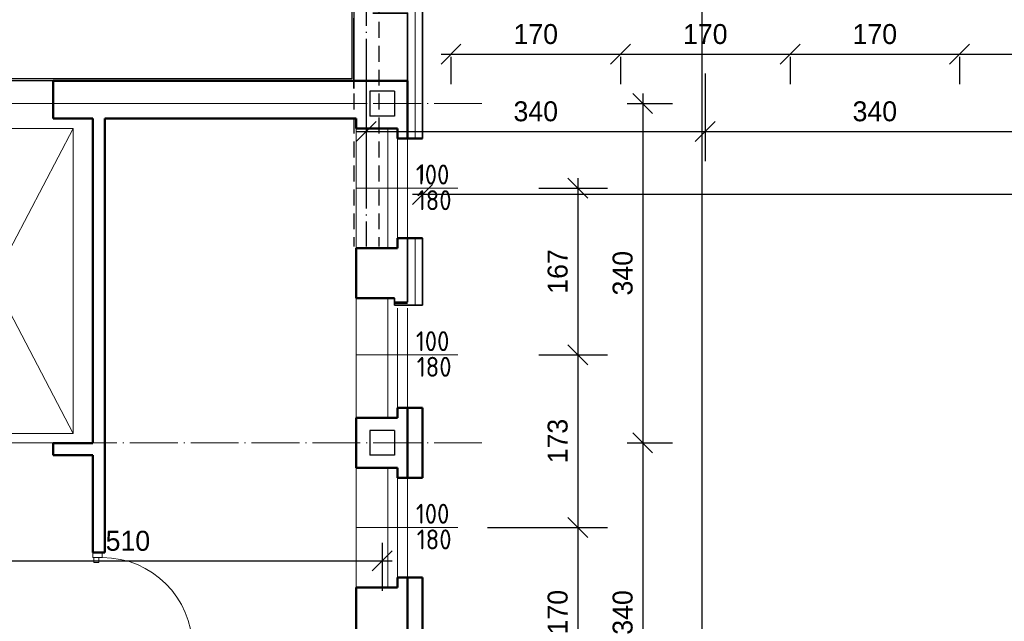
# Model space of a CAD drawing. Header units: millimetres. Extents: x -642 to 14033, y 1994 to 13520.
# Tile 52 of 72: x 5680 to 6667, y 10279 to 10882. Entities that reach past the tile are written whole.
import ezdxf

# ---------------------------------------------------------------- set-up
doc = ezdxf.new("R2010")
doc.units = ezdxf.units.MM
doc.linetypes.add('ACAD_ISO04W100', pattern=[30.5, 24, -3, 0.5, -3])
doc.linetypes.add('KRESKOWA_X2', pattern=[12, 8, -4])
for name, color, linetype, lineweight in [('drzwi', 140, 'Continuous', 13), ('opisy drzwi', 40, 'Continuous', 13), ('sciany', 4, 'Continuous', 35), ('symetria', 7, 'ACAD_ISO04W100', 9), ('słupy', 2, 'Continuous', 30), ('wymiary', 1, 'Continuous', 13), ('ściana', 4, 'Continuous', 50), ('ściany-OCIEPLENIE', 201, 'Continuous', 9)]:
    doc.layers.add(name, color=color, linetype=linetype, lineweight=lineweight)
doc.layers.add('POWIERZCHNIA', color=123, linetype='Continuous', plot=False)
doc.styles.add('ISO', font='isocp.shx')
doc.linetypes.add('BATTING', pattern='A,0.0001,-0.1,[134,ltypeshp.shx,S=0.1,R=0,X=-0.1,Y=0],-0.2,[134,ltypeshp.shx,S=0.1,R=180,X=0.1,Y=0],-0.1', length=0.4001)
doc.dimstyles.new('Jacek2', dxfattribs={"dimscale": 2, "dimtxt": 10, "dimasz": 10, "dimexe": 15, "dimexo": 15, "dimgap": 5, "dimtad": 1, "dimdec": 0, "dimzin": 0, "dimdsep": 46, "dimtxsty": 'Standard', "dimblk": 'OBLIQUE', "dimcen": 0, "dimdle": 5, "dimadec": 1, "dimazin": 0, "dimtfac": 1, "dimtdec": 0, "dimtofl": 0, "dimtmove": 0, "dimatfit": 3, "dimfxl": 1, "dimtolj": 1, "dimtzin": 0, "dimarcsym": 0})

# ---------------------------------------------------------------- blocks, each defined once
blk = doc.blocks.new('_OBLIQUE')
at = {"color": 0, "linetype": 'ByBlock'}
blk.add_line((-0.5, -0.5), (0.5, 0.5), dxfattribs=at)
blk = doc.blocks.new('*D79')
at = {"layer": 'Defpoints', "color": 0, "transparency": 16777216}
for p in [(6367.13, 10857.52), (6027.13, 10846.54), (6367.13, 10769.6)]:
    blk.add_point(p, dxfattribs=at)
at = {"layer": 'wymiary', "color": 0, "lineweight": -2, "transparency": 16777216}
for p, q in [((6367.13, 10827.52), (6367.13, 10739.6)), ((6027.13, 10816.54), (6027.13, 10739.6)), ((6017.13, 10769.6), (6377.13, 10769.6))]:
    blk.add_line(p, q, dxfattribs=at)
at = {"layer": 'wymiary', "color": 0, "lineweight": -2, "transparency": 16777216, "xscale": 20, "yscale": 20, "zscale": 20, "rotation": 180}
blk.add_blockref('_OBLIQUE', (6027.13, 10769.6), dxfattribs=at)
at = {"layer": 'wymiary', "color": 0, "lineweight": -2, "transparency": 16777216, "xscale": 20, "yscale": 20, "zscale": 20}
blk.add_blockref('_OBLIQUE', (6367.13, 10769.6), dxfattribs=at)
at = {"layer": 'wymiary', "color": 0, "transparency": 16777216, "insert": (6197.13, 10789.6), "char_height": 20, "attachment_point": 5}
blk.add_mtext('\\A1;340', dxfattribs=at)
blk = doc.blocks.new('*D80')
at = {"layer": 'Defpoints', "color": 0, "transparency": 16777216}
for p in [(6367.13, 10857.52), (6707.13, 10853.81), (6707.13, 10769.6)]:
    blk.add_point(p, dxfattribs=at)
at = {"layer": 'wymiary', "color": 0, "lineweight": -2, "transparency": 16777216}
for p, q in [((6367.13, 10827.52), (6367.13, 10739.6)), ((6707.13, 10823.81), (6707.13, 10739.6)), ((6357.13, 10769.6), (6717.13, 10769.6))]:
    blk.add_line(p, q, dxfattribs=at)
at = {"layer": 'wymiary', "color": 0, "lineweight": -2, "transparency": 16777216, "xscale": 20, "yscale": 20, "zscale": 20, "rotation": 180}
blk.add_blockref('_OBLIQUE', (6367.13, 10769.6), dxfattribs=at)
at = {"layer": 'wymiary', "color": 0, "lineweight": -2, "transparency": 16777216, "xscale": 20, "yscale": 20, "zscale": 20}
blk.add_blockref('_OBLIQUE', (6707.13, 10769.6), dxfattribs=at)
at = {"layer": 'wymiary', "color": 0, "transparency": 16777216, "insert": (6537.13, 10789.6), "char_height": 20, "attachment_point": 5}
blk.add_mtext('\\A1;340', dxfattribs=at)
blk = doc.blocks.new('*D118')
at = {"layer": 'Defpoints', "color": 0, "transparency": 16777216}
for p in [(6112.13, 10874.33), (6282.13, 10874.33), (6282.13, 10847.03)]:
    blk.add_point(p, dxfattribs=at)
at = {"layer": 'wymiary', "color": 0, "lineweight": -2, "transparency": 16777216}
for p, q in [((6102.13, 10847.03), (6292.13, 10847.03)), ((6112.13, 10844.33), (6112.13, 10817.03)), ((6282.13, 10844.33), (6282.13, 10817.03))]:
    blk.add_line(p, q, dxfattribs=at)
at = {"layer": 'wymiary', "color": 0, "lineweight": -2, "transparency": 16777216, "xscale": 20, "yscale": 20, "zscale": 20, "rotation": 180}
blk.add_blockref('_OBLIQUE', (6112.13, 10847.03), dxfattribs=at)
at = {"layer": 'wymiary', "color": 0, "lineweight": -2, "transparency": 16777216, "xscale": 20, "yscale": 20, "zscale": 20}
blk.add_blockref('_OBLIQUE', (6282.13, 10847.03), dxfattribs=at)
at = {"layer": 'wymiary', "color": 0, "transparency": 16777216, "insert": (6197.13, 10867.03), "char_height": 20, "attachment_point": 5}
blk.add_mtext('\\A1;170', dxfattribs=at)
blk = doc.blocks.new('*D119')
at = {"layer": 'Defpoints', "color": 0, "transparency": 16777216}
for p in [(6282.13, 10874.33), (6452.13, 10874.33), (6452.13, 10847.03)]:
    blk.add_point(p, dxfattribs=at)
at = {"layer": 'wymiary', "color": 0, "lineweight": -2, "transparency": 16777216}
for p, q in [((6272.13, 10847.03), (6462.13, 10847.03)), ((6282.13, 10844.33), (6282.13, 10817.03)), ((6452.13, 10844.33), (6452.13, 10817.03))]:
    blk.add_line(p, q, dxfattribs=at)
at = {"layer": 'wymiary', "color": 0, "lineweight": -2, "transparency": 16777216, "xscale": 20, "yscale": 20, "zscale": 20, "rotation": 180}
blk.add_blockref('_OBLIQUE', (6282.13, 10847.03), dxfattribs=at)
at = {"layer": 'wymiary', "color": 0, "lineweight": -2, "transparency": 16777216, "xscale": 20, "yscale": 20, "zscale": 20}
blk.add_blockref('_OBLIQUE', (6452.13, 10847.03), dxfattribs=at)
at = {"layer": 'wymiary', "color": 0, "transparency": 16777216, "insert": (6367.13, 10867.03), "char_height": 20, "attachment_point": 5}
blk.add_mtext('\\A1;170', dxfattribs=at)
blk = doc.blocks.new('*D120')
at = {"layer": 'Defpoints', "color": 0, "transparency": 16777216}
for p in [(6452.13, 10874.33), (6622.13, 10874.33), (6622.13, 10847.03)]:
    blk.add_point(p, dxfattribs=at)
at = {"layer": 'wymiary', "color": 0, "lineweight": -2, "transparency": 16777216}
for p, q in [((6442.13, 10847.03), (6632.13, 10847.03)), ((6452.13, 10844.33), (6452.13, 10817.03)), ((6622.13, 10844.33), (6622.13, 10817.03))]:
    blk.add_line(p, q, dxfattribs=at)
at = {"layer": 'wymiary', "color": 0, "lineweight": -2, "transparency": 16777216, "xscale": 20, "yscale": 20, "zscale": 20, "rotation": 180}
blk.add_blockref('_OBLIQUE', (6452.13, 10847.03), dxfattribs=at)
at = {"layer": 'wymiary', "color": 0, "lineweight": -2, "transparency": 16777216, "xscale": 20, "yscale": 20, "zscale": 20}
blk.add_blockref('_OBLIQUE', (6622.13, 10847.03), dxfattribs=at)
at = {"layer": 'wymiary', "color": 0, "transparency": 16777216, "insert": (6537.13, 10867.03), "char_height": 20, "attachment_point": 5}
blk.add_mtext('\\A1;170', dxfattribs=at)
blk = doc.blocks.new('*D121')
at = {"layer": 'Defpoints', "color": 0, "transparency": 16777216}
for p in [(6622.13, 10874.33), (6792.13, 10874.33), (6792.13, 10847.03)]:
    blk.add_point(p, dxfattribs=at)
at = {"layer": 'wymiary', "color": 0, "lineweight": -2, "transparency": 16777216}
for p, q in [((6612.13, 10847.03), (6802.13, 10847.03)), ((6622.13, 10844.33), (6622.13, 10817.03)), ((6792.13, 10844.33), (6792.13, 10817.03))]:
    blk.add_line(p, q, dxfattribs=at)
at = {"layer": 'wymiary', "color": 0, "lineweight": -2, "transparency": 16777216, "xscale": 20, "yscale": 20, "zscale": 20, "rotation": 180}
blk.add_blockref('_OBLIQUE', (6622.13, 10847.03), dxfattribs=at)
at = {"layer": 'wymiary', "color": 0, "lineweight": -2, "transparency": 16777216, "xscale": 20, "yscale": 20, "zscale": 20}
blk.add_blockref('_OBLIQUE', (6792.13, 10847.03), dxfattribs=at)
at = {"layer": 'wymiary', "color": 0, "transparency": 16777216, "insert": (6707.13, 10867.03), "char_height": 20, "attachment_point": 5}
blk.add_mtext('\\A1;170', dxfattribs=at)
blk = doc.blocks.new('*D296')
at = {"layer": 'Defpoints', "color": 0, "transparency": 16777216}
for p in [(5533.13, 10387.19), (6043.13, 10387.19), (6043.13, 10339.1)]:
    blk.add_point(p, dxfattribs=at)
at = {"layer": 'wymiary', "color": 0, "lineweight": -2, "transparency": 16777216}
for p, q in [((5533.13, 10357.19), (5533.13, 10309.1)), ((6043.13, 10357.19), (6043.13, 10309.1)), ((5523.13, 10339.1), (6053.13, 10339.1))]:
    blk.add_line(p, q, dxfattribs=at)
at = {"layer": 'wymiary', "color": 0, "lineweight": -2, "transparency": 16777216, "xscale": 20, "yscale": 20, "zscale": 20, "rotation": 180}
blk.add_blockref('_OBLIQUE', (5533.13, 10339.1), dxfattribs=at)
at = {"layer": 'wymiary', "color": 0, "lineweight": -2, "transparency": 16777216, "xscale": 20, "yscale": 20, "zscale": 20}
blk.add_blockref('_OBLIQUE', (6043.13, 10339.1), dxfattribs=at)
at = {"layer": 'wymiary', "color": 0, "transparency": 16777216, "insert": (5788.13, 10359.1), "char_height": 20, "attachment_point": 5}
blk.add_mtext('\\A1;510', dxfattribs=at)
blk = doc.blocks.new('*D408')
at = {"layer": 'Defpoints', "color": 0, "transparency": 16777216}
for p in [(6083.63, 10706.3), (6083.63, 10690.24), (12183.13, 10690.24)]:
    blk.add_point(p, dxfattribs=at)
at = {"layer": 'wymiary', "color": 0, "lineweight": -2, "transparency": 16777216}
for p, q in [((6083.63, 10720.24), (6083.63, 10736.3)), ((12183.13, 10720.24), (12183.13, 10736.3)), ((12193.13, 10706.3), (6073.63, 10706.3))]:
    blk.add_line(p, q, dxfattribs=at)
at = {"layer": 'wymiary', "color": 0, "lineweight": -2, "transparency": 16777216, "xscale": 20, "yscale": 20, "zscale": 20, "rotation": 180}
blk.add_blockref('_OBLIQUE', (6083.63, 10706.3), dxfattribs=at)
at = {"layer": 'wymiary', "color": 0, "lineweight": -2, "transparency": 16777216, "xscale": 20, "yscale": 20, "zscale": 20}
blk.add_blockref('_OBLIQUE', (12183.13, 10706.3), dxfattribs=at)
at = {"layer": 'wymiary', "color": 0, "transparency": 16777216, "insert": (9133.38, 10726.3), "char_height": 20, "attachment_point": 5}
blk.add_mtext('\\A1;6100', dxfattribs=at)
blk = doc.blocks.new('*D507')
at = {"layer": 'Defpoints', "color": 0, "transparency": 16777216}
for p in [(6170.13, 10712.69), (6170.13, 10545.69), (6239.18, 10545.69)]:
    blk.add_point(p, dxfattribs=at)
at = {"layer": 'wymiary', "color": 0, "lineweight": -2, "transparency": 16777216}
for p, q in [((6239.18, 10722.69), (6239.18, 10535.69)), ((6200.13, 10712.69), (6269.18, 10712.69)), ((6200.13, 10545.69), (6269.18, 10545.69))]:
    blk.add_line(p, q, dxfattribs=at)
at = {"layer": 'wymiary', "color": 0, "lineweight": -2, "transparency": 16777216, "xscale": 20, "yscale": 20, "zscale": 20}
for p, rotation in [((6239.18, 10712.69), 90), ((6239.18, 10545.69), 270)]:
    blk.add_blockref('_OBLIQUE', p, dxfattribs=dict(at, rotation=rotation))
at = {"layer": 'wymiary', "color": 0, "transparency": 16777216, "insert": (6219.18, 10629.19), "char_height": 20, "attachment_point": 5, "rotation": 90}
blk.add_mtext('\\A1;167', dxfattribs=at)
blk = doc.blocks.new('*D508')
at = {"layer": 'Defpoints', "color": 0, "transparency": 16777216}
for p in [(6170.13, 10545.69), (6118.89, 10372.69), (6239.18, 10372.69)]:
    blk.add_point(p, dxfattribs=at)
at = {"layer": 'wymiary', "color": 0, "lineweight": -2, "transparency": 16777216}
for p, q in [((6239.18, 10555.69), (6239.18, 10362.69)), ((6200.13, 10545.69), (6269.18, 10545.69)), ((6148.89, 10372.69), (6269.18, 10372.69))]:
    blk.add_line(p, q, dxfattribs=at)
at = {"layer": 'wymiary', "color": 0, "lineweight": -2, "transparency": 16777216, "xscale": 20, "yscale": 20, "zscale": 20}
for p, rotation in [((6239.18, 10545.69), 90), ((6239.18, 10372.69), 270)]:
    blk.add_blockref('_OBLIQUE', p, dxfattribs=dict(at, rotation=rotation))
at = {"layer": 'wymiary', "color": 0, "transparency": 16777216, "insert": (6219.18, 10459.19), "char_height": 20, "attachment_point": 5, "rotation": 90}
blk.add_mtext('\\A1;173', dxfattribs=at)
blk = doc.blocks.new('*D509')
at = {"layer": 'Defpoints', "color": 0, "transparency": 16777216}
for p in [(6118.89, 10372.69), (6118.89, 10202.69), (6239.18, 10202.69)]:
    blk.add_point(p, dxfattribs=at)
at = {"layer": 'wymiary', "color": 0, "lineweight": -2, "transparency": 16777216}
for p, q in [((6239.18, 10382.69), (6239.18, 10192.69)), ((6148.89, 10372.69), (6269.18, 10372.69)), ((6148.89, 10202.69), (6269.18, 10202.69))]:
    blk.add_line(p, q, dxfattribs=at)
at = {"layer": 'wymiary', "color": 0, "lineweight": -2, "transparency": 16777216, "xscale": 20, "yscale": 20, "zscale": 20}
for p, rotation in [((6239.18, 10372.69), 90), ((6239.18, 10202.69), 270)]:
    blk.add_blockref('_OBLIQUE', p, dxfattribs=dict(at, rotation=rotation))
at = {"layer": 'wymiary', "color": 0, "transparency": 16777216, "insert": (6219.18, 10287.69), "char_height": 20, "attachment_point": 5, "rotation": 90}
blk.add_mtext('\\A1;170', dxfattribs=at)
blk = doc.blocks.new('*D532')
at = {"layer": 'Defpoints', "color": 0, "transparency": 16777216}
for p in [(6258.68, 10797.44), (6258.68, 10457.44), (6304.35, 10457.44)]:
    blk.add_point(p, dxfattribs=at)
at = {"layer": 'wymiary', "color": 0, "lineweight": -2, "transparency": 16777216}
for p, q in [((6304.35, 10807.44), (6304.35, 10447.44)), ((6288.68, 10797.44), (6334.35, 10797.44)), ((6288.68, 10457.44), (6334.35, 10457.44))]:
    blk.add_line(p, q, dxfattribs=at)
at = {"layer": 'wymiary', "color": 0, "lineweight": -2, "transparency": 16777216, "xscale": 20, "yscale": 20, "zscale": 20}
for p, rotation in [((6304.35, 10797.44), 90), ((6304.35, 10457.44), 270)]:
    blk.add_blockref('_OBLIQUE', p, dxfattribs=dict(at, rotation=rotation))
at = {"layer": 'wymiary', "color": 0, "transparency": 16777216, "insert": (6284.35, 10627.44), "char_height": 20, "attachment_point": 5, "rotation": 90}
blk.add_mtext('\\A1;340', dxfattribs=at)
blk = doc.blocks.new('*D533')
at = {"layer": 'Defpoints', "color": 0, "transparency": 16777216}
for p in [(6258.68, 10457.44), (6258.68, 10117.44), (6304.35, 10117.44)]:
    blk.add_point(p, dxfattribs=at)
at = {"layer": 'wymiary', "color": 0, "lineweight": -2, "transparency": 16777216}
for p, q in [((6304.35, 10467.44), (6304.35, 10107.44)), ((6288.68, 10457.44), (6334.35, 10457.44)), ((6288.68, 10117.44), (6334.35, 10117.44))]:
    blk.add_line(p, q, dxfattribs=at)
at = {"layer": 'wymiary', "color": 0, "lineweight": -2, "transparency": 16777216, "xscale": 20, "yscale": 20, "zscale": 20}
for p, rotation in [((6304.35, 10457.44), 90), ((6304.35, 10117.44), 270)]:
    blk.add_blockref('_OBLIQUE', p, dxfattribs=dict(at, rotation=rotation))
at = {"layer": 'wymiary', "color": 0, "transparency": 16777216, "insert": (6284.35, 10287.44), "char_height": 20, "attachment_point": 5, "rotation": 90}
blk.add_mtext('\\A1;340', dxfattribs=at)
blk = doc.blocks.new('*D543')
at = {"layer": 'Defpoints', "color": 0, "transparency": 16777216}
for p in [(6364.06, 11206.94), (6401.06, 11206.94), (6401.06, 6758.44)]:
    blk.add_point(p, dxfattribs=at)
at = {"layer": 'wymiary', "color": 0, "lineweight": -2, "transparency": 16777216}
for p, q in [((6364.06, 6748.44), (6364.06, 11216.94)), ((6371.06, 11206.94), (6334.06, 11206.94)), ((6371.06, 6758.44), (6334.06, 6758.44))]:
    blk.add_line(p, q, dxfattribs=at)
at = {"layer": 'wymiary', "color": 0, "lineweight": -2, "transparency": 16777216, "xscale": 20, "yscale": 20, "zscale": 20}
for p, rotation in [((6364.06, 11206.94), 90), ((6364.06, 6758.44), 270)]:
    blk.add_blockref('_OBLIQUE', p, dxfattribs=dict(at, rotation=rotation))
at = {"layer": 'wymiary', "color": 0, "transparency": 16777216, "insert": (6344.06, 8982.69), "char_height": 20, "attachment_point": 5, "rotation": 90}
blk.add_mtext('\\A1;4449', dxfattribs=at)

msp = doc.modelspace()

# ---------------------------------------------------------------- linework, layer by layer
at = {"linetype": 'KRESKOWA_X2', "ltscale": 2}
for p, q in [((6014.63, 12631.44), (6014.63, 10654.07)), ((6039.63, 12631.44), (6039.63, 10654.07))]:
    msp.add_line(p, q, dxfattribs=at)
at = {"linetype": 'ACAD_ISO04W100', "ltscale": 2}
msp.add_line((6027.13, 12631.44), (6027.13, 10654.07), dxfattribs=at)
at = {"layer": 'drzwi'}
for points in [[(5753.08, 10342.44, 0), (5753.08, 10347.44, 0), (5762.25, 10347.44, 0), (5762.25, 10342.44, 0), (5753.08, 10342.44, 0)], [(5754.08, 10342.44, 0), (5754.08, 10337.44, 0), (5759.08, 10337.44, 0), (5759.08, 10342.44, 0), (5754.08, 10342.44, 0)]]:
    msp.add_polyline3d(points, dxfattribs=at)
msp.add_arc((5762.65, 10252.44), 90, 0, 90, dxfattribs=at)
at = {"layer": 'opisy drzwi'}
for p, q in [((5573.13, 10772.44), (5733.13, 10772.44)), ((5733.13, 10466.94), (5573.13, 10772.44)), ((5733.13, 10772.44), (5573.13, 10466.94)), ((5733.13, 10466.94), (5733.13, 10772.44)), ((6017.13, 10772.44), (6017.13, 10652.44)), ((6048.63, 10772.44), (6048.63, 10652.44)), ((6058.63, 10762.44), (6058.63, 10662.44)), ((6068.63, 10762.44), (6068.63, 10662.44)), ((6017.13, 10712.69), (6118.89, 10712.69)), ((6017.13, 10602.44), (6017.13, 10482.44)), ((6048.63, 10602.44), (6048.63, 10482.44)), ((6058.63, 10592.44), (6058.63, 10492.44)), ((6068.63, 10592.44), (6068.63, 10492.44)), ((6017.13, 10545.69), (6118.89, 10545.69)), ((5733.13, 10466.94), (5573.13, 10466.94)), ((6017.13, 10432.44), (6017.13, 10312.44)), ((6048.63, 10432.44), (6048.63, 10312.44)), ((6058.63, 10422.44), (6058.63, 10322.44)), ((6068.63, 10422.44), (6068.63, 10322.44)), ((6017.13, 10372.69), (6118.89, 10372.69))]:
    msp.add_line(p, q, dxfattribs=at)
at = {"layer": 'POWIERZCHNIA'}
for points in [[(4689.13, 11234.94), (6014.63, 11234.94), (6014.63, 10820.44), (4689.13, 10820.44)], [(4691.13, 11232.94), (6012.63, 11232.94), (6012.63, 10822.44), (4691.13, 10822.44)]]:
    msp.add_lwpolyline(points, close=True, dxfattribs=at)
at = {"layer": 'sciany'}
for p, q in [((6014.63, 10849.88), (6014.63, 10882.94)), ((6014.63, 10882.94), (6014.63, 10812.44)), ((6014.63, 10849.88), (6014.63, 10882.94)), ((6014.63, 10882.94), (6014.63, 10812.44)), ((6017.13, 10602.44), (6055.63, 10602.44)), ((6055.63, 10602.44), (6055.63, 10598.44)), ((6055.63, 10595.44), (6055.63, 10598.44)), ((6055.63, 10598.44), (6068.63, 10598.44)), ((6083.63, 10595.44), (6055.63, 10595.44))]:
    msp.add_line(p, q, dxfattribs=at)
for points in [[(6083.63, 10762.44), (6083.63, 10891.5), (6033.63, 10891.5)], [(6068.63, 10762.44), (6068.63, 10888.25), (6033.63, 10888.25)], [(6068.63, 10598.44), (6068.63, 10662.44)], [(6083.63, 10595.44), (6083.63, 10662.44)]]:
    msp.add_lwpolyline(points, dxfattribs=at)
at = {"layer": 'symetria', "linetype": 'ACAD_ISO04W100', "ltscale": 2}
for p, q in [((6143.13, 10797.44), (4138.31, 10797.44)), ((4679.13, 10797.44), (6027.13, 10797.44)), ((6143.13, 10457.44), (4138.31, 10457.44))]:
    msp.add_line(p, q, dxfattribs=at)
at = {"layer": 'słupy'}
for p, q in [((6030.63, 10809.94), (6030.63, 10784.94)), ((6055.63, 10809.94), (6030.63, 10809.94)), ((6055.63, 10809.94), (6030.63, 10809.94)), ((6030.63, 10809.94), (6030.63, 10784.94)), ((6055.63, 10809.94), (6030.63, 10809.94)), ((6030.63, 10809.94), (6030.63, 10784.94)), ((6055.63, 10809.94), (6055.63, 10784.94)), ((6055.63, 10809.94), (6055.63, 10784.94)), ((6055.63, 10809.94), (6055.63, 10784.94)), ((6055.63, 10784.94), (6030.63, 10784.94)), ((6055.63, 10784.94), (6030.63, 10784.94)), ((6055.63, 10784.94), (6030.63, 10784.94)), ((6030.63, 10469.94), (6030.63, 10444.94)), ((6055.63, 10469.94), (6030.63, 10469.94)), ((6055.63, 10469.94), (6030.63, 10469.94)), ((6030.63, 10469.94), (6030.63, 10444.94)), ((6055.63, 10469.94), (6030.63, 10469.94)), ((6030.63, 10469.94), (6030.63, 10444.94)), ((6055.63, 10469.94), (6055.63, 10444.94)), ((6055.63, 10469.94), (6055.63, 10444.94)), ((6055.63, 10469.94), (6055.63, 10444.94)), ((6055.63, 10444.94), (6030.63, 10444.94)), ((6055.63, 10444.94), (6030.63, 10444.94)), ((6055.63, 10444.94), (6030.63, 10444.94))]:
    msp.add_line(p, q, dxfattribs=at)
at = {"layer": 'ściana'}
for p, q in [((5713.13, 10782.44), (5713.13, 10820.44)), ((6068.63, 10820.44), (5713.13, 10820.44)), ((6068.63, 10762.44), (6068.63, 10820.44)), ((5753.13, 10782.44), (5713.13, 10782.44)), ((5753.13, 10456.94), (5753.13, 10782.44)), ((5765.13, 10347.44), (5765.13, 10782.44)), ((6017.13, 10782.44), (5765.13, 10782.44)), ((6017.13, 10772.44), (6017.13, 10782.44)), ((6058.63, 10772.44), (6017.13, 10772.44)), ((6058.63, 10762.44), (6058.63, 10772.44)), ((6083.63, 10762.44), (6058.63, 10762.44)), ((6083.63, 10662.44), (6058.63, 10662.44)), ((6058.63, 10652.44), (6058.63, 10662.44)), ((6017.13, 10602.44), (6017.13, 10652.44)), ((6058.63, 10652.44), (6017.13, 10652.44)), ((6055.63, 10602.44), (6017.13, 10602.44)), ((6068.63, 10492.44), (6058.63, 10492.44)), ((6058.63, 10482.44), (6058.63, 10492.44)), ((6058.63, 10492.44), (6083.63, 10492.44)), ((6068.63, 10422.44), (6068.63, 10492.44)), ((6083.63, 10422.44), (6083.63, 10492.44)), ((6017.13, 10432.44), (6017.13, 10482.44)), ((6058.63, 10482.44), (6017.13, 10482.44)), ((6017.13, 10469.94), (6017.13, 10482.44)), ((5713.13, 10456.94), (5753.13, 10456.94)), ((5713.13, 10444.94), (5713.13, 10456.94)), ((5753.13, 10444.94), (5713.13, 10444.94)), ((5753.08, 10347.44), (5753.13, 10444.94)), ((6058.63, 10432.44), (6017.13, 10432.44)), ((6058.63, 10422.44), (6058.63, 10432.44)), ((6068.63, 10422.44), (6058.63, 10422.44)), ((6058.63, 10422.44), (6083.63, 10422.44)), ((5765.13, 10347.44), (5753.08, 10347.44)), ((6068.63, 10322.44), (6058.63, 10322.44)), ((6058.63, 10312.44), (6058.63, 10322.44)), ((6058.63, 10322.44), (6083.63, 10322.44)), ((6068.63, 10252.44), (6068.63, 10322.44)), ((6083.63, 10252.44), (6083.63, 10322.44)), ((6017.13, 10262.44), (6017.13, 10312.44)), ((6058.63, 10312.44), (6017.13, 10312.44))]:
    msp.add_line(p, q, dxfattribs=at)
at = {"layer": 'ściany-OCIEPLENIE', "linetype": 'BATTING', "ltscale": 14}
for p, q in [((6076.13, 10762.44), (6076.13, 10891.5)), ((6076.13, 10595.44), (6076.13, 10662.44))]:
    msp.add_line(p, q, dxfattribs=at)
at = {"layer": 'ściany-OCIEPLENIE', "linetype": 'BATTING', "ltscale": 3}
msp.add_line((6055.63, 10596.94), (6068.63, 10596.94), dxfattribs=at)

# ---------------------------------------------------------------- texts
at = {"layer": 'opisy drzwi', "style": 'ISO'}
for s, p in [('100', (6076.89, 10716.35)), ('180', (6077.8, 10690.63)), ('100', (6076.89, 10549.35)), ('180', (6077.8, 10523.63)), ('100', (6076.89, 10376.35)), ('180', (6077.8, 10350.63))]:
    msp.add_text(s, height=20, dxfattribs=at).set_placement(p)

# ---------------------------------------------------------------- dimensions: what is measured, and where the dimension line sits
at = {"layer": 'wymiary'}
for p1, p2, distance, picture, middle in [((6401.0589261, 6758.43860179), (6401.0589261, 11206.93860179), 37, '*D543', (6344.0589261, 8982.68860179)), ((6258.68, 10797.44), (6258.68, 10457.44), 45.67, '*D532', (6284.35, 10627.44)), ((12183.12682415, 10690.23535841), (6083.62682415, 10690.23535841), -16.06529264, '*D408', (9133.37682415, 10726.30065105)), ((6170.13, 10712.69), (6170.13, 10545.69), 69.05, '*D507', (6219.18, 10629.19))]:
    dim = msp.add_aligned_dim(p1=p1, p2=p2, distance=distance, dimstyle='Jacek2', dxfattribs=at)
    dim.commit()
    dim.dimension.update_dxf_attribs({"geometry": picture, "text_midpoint": middle})
for base, p1, p2, picture, middle in [((6282.13, 10847.03), (6112.13, 10874.33), (6282.13, 10874.33), '*D118', (6197.13, 10867.03)), ((6452.13, 10847.03), (6282.13, 10874.33), (6452.13, 10874.33), '*D119', (6367.13, 10867.03)), ((6622.13, 10847.03), (6452.13, 10874.33), (6622.13, 10874.33), '*D120', (6537.13, 10867.03)), ((6792.13, 10847.03), (6622.13, 10874.33), (6792.13, 10874.33), '*D121', (6707.13, 10867.03)), ((6367.13, 10769.6), (6027.13, 10846.54), (6367.13, 10857.52), '*D79', (6197.13, 10789.6)), ((6707.13, 10769.6), (6367.13, 10857.52), (6707.13, 10853.81), '*D80', (6537.13, 10789.6))]:
    dim = msp.add_linear_dim(base=base, p1=p1, p2=p2, dimstyle='Jacek2', dxfattribs=at)
    dim.commit()
    dim.dimension.update_dxf_attribs({"geometry": picture, "text_midpoint": middle})
for base, p1, p2, picture, middle in [((6239.18, 10372.69), (6170.13, 10545.69), (6118.89, 10372.69), '*D508', (6219.18, 10459.19)), ((6304.35, 10117.44), (6258.68, 10457.44), (6258.68, 10117.44), '*D533', (6284.35, 10287.44)), ((6239.18, 10202.69), (6118.89, 10372.69), (6118.89, 10202.69), '*D509', (6219.18, 10287.69))]:
    dim = msp.add_linear_dim(base=base, p1=p1, p2=p2, angle=90, dimstyle='Jacek2', override={"dimtmove": 1}, dxfattribs=at)
    dim.commit()
    dim.dimension.update_dxf_attribs({"geometry": picture, "text_midpoint": middle})
at = {"layer": 'wymiary', "ltscale": 0.5}
dim = msp.add_linear_dim(base=(6043.13, 10339.1), p1=(5533.13, 10387.19), p2=(6043.13, 10387.19), angle=180, dimstyle='Jacek2', dxfattribs=at)
dim.commit()
dim.dimension.update_dxf_attribs({"geometry": '*D296', "text_midpoint": (5788.13, 10359.1)})

doc.saveas('drawing.dxf')
